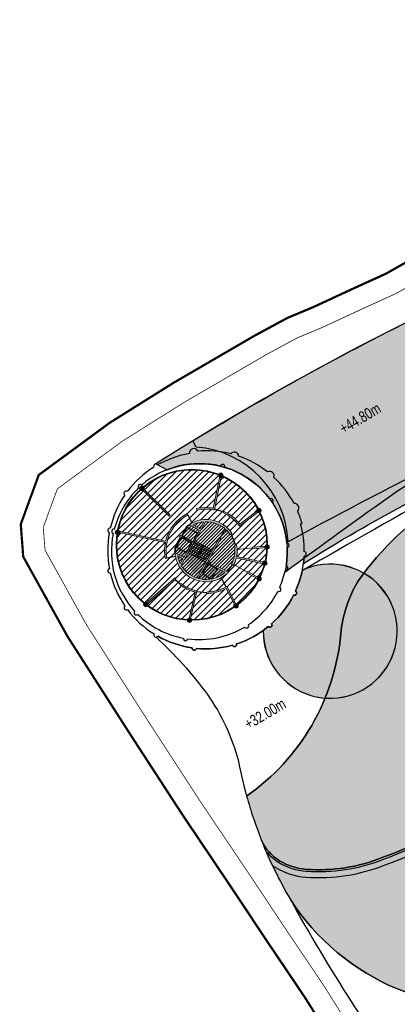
# Model space of a CAD drawing. Header units: millimetres. Extents: x -1402 to -179, y -280 to 6164.
# Tile 165 of 212: x -786 to -735, y 4223 to 4355. Entities that reach past the tile are written whole.
import ezdxf

# ---------------------------------------------------------------- set-up
doc = ezdxf.new("R2010")
doc.units = ezdxf.units.MM
doc.linetypes.add('AJN-Limite', pattern=[1.25, 0.5, -0.25, 0, -0.25, 0, -0.25])
doc.linetypes.add('DASH', pattern=[0.35, 0.25, -0.1])
for name, color, linetype, lineweight in [('AJN-2-SBT-C', 2, 'CONTINUOUS', 20), ('AJN-4-PRT-C', 41, 'CONTINUOUS', 30), ('AJN-4-VIT-C', 130, 'CONTINUOUS', 30), ('AJN-5-ASC-C', 230, 'CONTINUOUS', 30), ('AJN-7-500-A', 10, 'CONTINUOUS', 18), ('GEO-1-LIM-V', 10, 'AJN-Limite', 25)]:
    doc.layers.add(name, color=color, linetype=linetype, lineweight=lineweight)
for name, color, linetype, true_color in [('AJN-2-SBT-H', 7, 'CONTINUOUS', 0x6e6e6e), ('AJN-9-SRF-MARINHORIZON-CIRUCLATION 100 %', 7, 'CONTINUOUS', 0xd100d1), ('AJN-9-SRF-MARINHORIZON-HOUSING SIMPLEX', 7, 'CONTINUOUS', 0x71c6c3)]:
    doc.layers.add(name, color=color, linetype=linetype, true_color=true_color)
for name, color, linetype in [('AJN-2-SBT-V', 51, 'CONTINUOUS'), ('AJN-7-PER-V', 8, 'CONTINUOUS'), ('AJN-8-251-H', 251, 'CONTINUOUS'), ('AJN-8-254-H', 254, 'CONTINUOUS')]:
    doc.layers.add(name, color=color, linetype=linetype)
doc.layers.add('AJN-6-Etang', color=7, linetype='CONTINUOUS', lineweight=15, true_color=0x46a499)
doc.styles.get("Standard").update_dxf_attribs({"font": 'rs.shx', "bigfont": 'hztxt.shx'})
pattern_1 = [(45, (0, 4200), (-0.2245064, 0.2245064), [])]

msp = doc.modelspace()

# ---------------------------------------------------------------- hatches: boundary and pattern name
at = {"layer": 'AJN-2-SBT-H'}
h = msp.add_hatch(color=256, dxfattribs=at)
h.dxf.hatch_style = 1
edge = h.paths.add_edge_path()
edge.add_line((-769.46, 4292.27), (-765.72, 4288.58))
edge.add_arc((-760.88, 4283.8), 6.8, 135.3684, 137.0538)
edge.add_line((-765.86, 4288.43), (-769.61, 4292.14))
edge.add_line((-769.61, 4292.14), (-769.46, 4292.27))
edge = h.paths.add_edge_path()
edge.add_line((-772.84, 4286.29), (-766.38, 4284.89))
edge.add_arc((-760.88, 4283.8), 5.6, 168.8129, 190.5569)
edge.add_line((-766.39, 4282.78), (-766.19, 4282.81))
edge.add_arc((-760.88, 4283.8), 5.4, 116.9311, 190.5569, ccw=False)
edge.add_line((-763.33, 4288.62), (-763.42, 4288.79))
edge.add_arc((-760.88, 4283.8), 5.6, 116.9311, 166.7665)
edge.add_line((-766.34, 4285.08), (-772.8, 4286.48))
edge.add_line((-772.8, 4286.48), (-772.84, 4286.29))
edge = h.paths.add_edge_path()
edge.add_line((-753.71, 4289.12), (-756.34, 4287.08))
edge.add_line((-756.34, 4287.08), (-756.46, 4287.23))
edge.add_arc((-760.88, 4283.8), 5.6, 37.8038, 65.167)
edge.add_line((-758.53, 4288.88), (-758.45, 4289.07))
edge.add_arc((-760.88, 4283.8), 5.8, 37.8038, 65.167, ccw=False)
edge.add_line((-756.3, 4287.36), (-753.8, 4289.3))
edge.add_line((-753.8, 4289.3), (-753.71, 4289.12))
edge = h.paths.add_edge_path()
edge.add_line((-758.8, 4293.92), (-759.75, 4289.29))
edge.add_arc((-760.88, 4283.8), 5.6, 78.3284, 102.837)
edge.add_line((-762.13, 4289.26), (-762.17, 4289.46))
edge.add_arc((-760.88, 4283.8), 5.8, 80.3052, 102.837, ccw=False)
edge.add_line((-759.91, 4289.52), (-758.99, 4294.01))
edge.add_line((-758.99, 4294.01), (-758.8, 4293.92))
edge = h.paths.add_edge_path()
edge.add_line((-765.25, 4279.98), (-769.11, 4276.6))
edge.add_line((-769.11, 4276.6), (-768.95, 4276.47))
edge.add_line((-768.95, 4276.47), (-764.96, 4279.96))
edge.add_arc((-760.88, 4283.8), 5.6, 221.2109, 223.2576, ccw=False)
edge.add_line((-765.1, 4280.11), (-765.25, 4279.98))
h = msp.add_hatch(color=256, dxfattribs=at)
h.dxf.hatch_style = 1
edge = h.paths.add_edge_path()
edge.add_arc((-758.9, 4293.96), 0.3, 0, 360)
h = msp.add_hatch(color=256, dxfattribs=at)
h.dxf.hatch_style = 1
edge = h.paths.add_edge_path()
edge.add_arc((-769.54, 4292.2), 0.3, 0, 360)
h = msp.add_hatch(color=256, dxfattribs=at)
h.dxf.hatch_style = 1
edge = h.paths.add_edge_path()
edge.add_arc((-753.75, 4289.21), 0.3, 0, 360)
h = msp.add_hatch(color=256, dxfattribs=at)
h.dxf.hatch_style = 1
edge = h.paths.add_edge_path()
edge.add_arc((-760.88, 4283.8), 4.1, 172.2256, 184.8029)
edge.add_line((-764.97, 4283.46), (-763.9, 4282.86))
edge.add_line((-763.9, 4282.86), (-762.82, 4284.77))
edge.add_line((-762.82, 4284.77), (-764.6, 4285.76))
edge.add_arc((-760.88, 4283.8), 4.2, 149.5183, 152.2466, ccw=False)
edge.add_line((-764.5, 4285.93), (-762.73, 4284.94))
edge.add_line((-762.73, 4284.94), (-761.81, 4286.57))
edge.add_line((-761.81, 4286.57), (-763.06, 4287.28))
edge.add_arc((-760.88, 4283.8), 4.1, 122.0092, 129.2981)
edge.add_line((-763.48, 4286.97), (-763.57, 4287.03))
edge.add_arc((-760.88, 4283.8), 4.2, 33.4032, 129.8294, ccw=False)
edge.add_line((-757.38, 4286.11), (-757.63, 4285.95))
edge.add_arc((-760.88, 4283.8), 3.9, 33.4032, 46.7299)
edge.add_line((-758.21, 4286.64), (-758.34, 4286.41))
edge.add_line((-758.34, 4286.41), (-758.52, 4286.5))
edge.add_line((-758.52, 4286.5), (-758.36, 4286.78))
edge.add_arc((-760.88, 4283.8), 3.9, 49.7385, 90.8548)
edge.add_line((-760.94, 4287.7), (-764.25, 4281.83))
edge.add_arc((-760.88, 4283.8), 3.9, 210.3695, 251.4858)
edge.add_line((-762.12, 4280.1), (-759.11, 4285.46))
edge.add_line((-759.11, 4285.46), (-758.93, 4285.36))
edge.add_line((-758.93, 4285.36), (-760.6, 4282.4))
edge.add_line((-760.6, 4282.4), (-760.27, 4282.21))
edge.add_line((-760.27, 4282.21), (-760.37, 4282.03))
edge.add_line((-760.37, 4282.03), (-760.7, 4282.22))
edge.add_line((-760.7, 4282.22), (-761.93, 4280.04))
edge.add_arc((-760.88, 4283.8), 3.9, 254.4943, 259.0846)
edge.add_arc((-760.88, 4283.8), 3.9, 259.0846, 307.0673)
edge.add_arc((-760.88, 4283.8), 3.9, 307.0673, 311.3421)
edge.add_line((-758.31, 4280.87), (-759.5, 4281.54))
edge.add_line((-759.5, 4281.54), (-759.4, 4281.72))
edge.add_line((-759.4, 4281.72), (-758.15, 4281.02))
edge.add_arc((-760.88, 4283.8), 3.9, 314.4272, 315.7995)
edge.add_line((-758.09, 4281.08), (-757.87, 4280.87))
edge.add_arc((-760.88, 4283.8), 4.2, 257.7228, 315.7995, ccw=False)
edge.add_arc((-760.88, 4283.8), 4.2, 171.6861, 257.7228, ccw=False)
edge.add_line((-765.04, 4284.41), (-764.95, 4284.36))
edge = h.paths.add_edge_path(flags=16)
edge.add_line((-761.71, 4286.75), (-762.65, 4287.28))
edge.add_arc((-760.88, 4283.8), 3.9, 94.3191, 116.9311, ccw=False)
edge.add_line((-761.18, 4287.69), (-761.71, 4286.75))
edge = h.paths.add_edge_path(flags=16)
edge.add_line((-764.72, 4283.09), (-764, 4282.68))
edge.add_line((-764, 4282.68), (-764.36, 4282.04))
edge.add_arc((-760.88, 4283.8), 3.9, 190.5569, 206.9052, ccw=False)
h = msp.add_hatch(color=256, dxfattribs=at)
h.dxf.hatch_style = 1
edge = h.paths.add_edge_path()
edge.add_arc((-772.84, 4286.29), 0.3, 0, 360)
h = msp.add_hatch(color=256, dxfattribs=at)
h.dxf.hatch_style = 1
edge = h.paths.add_edge_path()
edge.add_line((-752.93, 4282.18), (-752.97, 4281.99))
edge.add_line((-752.97, 4281.99), (-756.8, 4282.82))
edge.add_arc((-760.88, 4283.8), 4.2, 331.5749, 346.4254, ccw=False)
edge.add_line((-757.19, 4281.8), (-757.46, 4281.95))
edge.add_arc((-760.88, 4283.8), 3.9, 331.5749, 356.6261)
edge.add_arc((-760.88, 4283.8), 3.9, 356.6261, 370.3126)
edge.add_line((-757.05, 4284.5), (-756.75, 4284.55))
edge.add_arc((-760.88, 4283.8), 4.2, -3.3739, 10.3126, ccw=False)
edge.add_arc((-760.88, 4283.8), 4.2, 349.154, 356.6261, ccw=False)
edge.add_line((-756.76, 4283.01), (-752.93, 4282.18))
h = msp.add_hatch(color=256, dxfattribs=at)
h.dxf.hatch_style = 1
h.paths.add_polyline_path([(-754.61, 4284.06), (-752.65, 4284.2), (-752.64, 4284.4), (-754.63, 4284.26)])
h = msp.add_hatch(color=256, dxfattribs=at)
h.dxf.hatch_style = 1
edge = h.paths.add_edge_path()
edge.add_arc((-752.64, 4284.3), 0.3, 0, 360)
h = msp.add_hatch(color=256, dxfattribs=at)
h.dxf.hatch_style = 1
edge = h.paths.add_edge_path()
edge.add_arc((-752.95, 4282.09), 0.3, 0, 360)
h = msp.add_hatch(color=256, dxfattribs=at)
h.dxf.hatch_style = 1
h.paths.add_polyline_path([(-755.28, 4280.97), (-753.67, 4280.1), (-753.77, 4279.92), (-755.38, 4280.8)])
h = msp.add_hatch(color=256, dxfattribs=at)
h.dxf.hatch_style = 1
edge = h.paths.add_edge_path()
edge.add_line((-762.36, 4278.19), (-763.21, 4274.42))
edge.add_line((-763.21, 4274.42), (-763.01, 4274.41))
edge.add_line((-763.01, 4274.41), (-762.12, 4278.34))
edge.add_arc((-760.88, 4283.8), 5.6, 232.7424, 257.251, ccw=False)
edge.add_line((-764.28, 4279.34), (-764.4, 4279.19))
edge.add_arc((-760.88, 4283.8), 5.8, 232.7424, 255.2742)
h = msp.add_hatch(color=256, dxfattribs=at)
h.dxf.hatch_style = 1
edge = h.paths.add_edge_path()
edge.add_arc((-753.72, 4280.01), 0.3, 0, 360)
h = msp.add_hatch(color=256, dxfattribs=at)
h.dxf.hatch_style = 1
edge = h.paths.add_edge_path()
edge.add_line((-758.18, 4278.67), (-756.92, 4276.28))
edge.add_line((-756.92, 4276.28), (-756.76, 4276.4))
edge.add_line((-756.76, 4276.4), (-758.1, 4278.94))
edge.add_line((-758.1, 4278.94), (-758.28, 4278.85))
edge.add_arc((-760.88, 4283.8), 5.6, 270.4124, 297.7756, ccw=False)
edge.add_line((-760.84, 4278.2), (-760.84, 4278))
edge.add_arc((-760.88, 4283.8), 5.8, 270.4124, 297.7756)
h = msp.add_hatch(color=256, dxfattribs=at)
h.dxf.hatch_style = 1
edge = h.paths.add_edge_path()
edge.add_arc((-769.03, 4276.53), 0.3, 0, 360)
h = msp.add_hatch(color=256, dxfattribs=at)
h.dxf.hatch_style = 1
edge = h.paths.add_edge_path()
edge.add_arc((-756.84, 4276.34), 0.3, 0, 360)
h = msp.add_hatch(color=256, dxfattribs=at)
h.dxf.hatch_style = 1
edge = h.paths.add_edge_path()
edge.add_arc((-763.11, 4274.41), 0.3, 0, 360)
at = {"layer": 'AJN-6-Etang', "transparency": 33554687}
h = msp.add_hatch(color=256, dxfattribs=at)
h.dxf.hatch_style = 1
h.set_gradient(color1=(39, 228, 241), rotation=300, centered=1, tint=0.757097)
h.paths.add_polyline_path([(-541.57, 4330.57, -0.191795), (-547.92, 4336.69, 0.000807), (-554.3, 4336.18, 0.00076), (-560.51, 4335.68, -0.023982), (-575, 4335.17, -0.033008), (-593.69, 4332.82, -0.034223), (-614.17, 4331.17, 0.002236), (-614.92, 4331.14, 0.022173), (-626.05, 4329.1, -0.065305), (-630.71, 4328.65, -0.00299), (-639.44, 4327.05, -0.003401), (-647.79, 4324.39, -0.046928), (-658.68, 4322.1, 0.063557), (-675.85, 4316.77, -0.010457), (-697.92, 4306.91, -0.011693), (-714.61, 4299.23, 0.01967), (-728.52, 4290.83, 0.099954), (-740.38, 4279.65, 0.10929), (-742.69, 4272.56, -0.222464), (-755.41, 4250.68, 0.026891), (-753.39, 4244.67, 0.149407), (-750.95, 4241.94, 0.11867), (-747.32, 4240.78, 0.113891), (-737.08, 4242.37, 0.168279), (-711.94, 4262.49, 0.026031), (-704.15, 4275.9, -0.080527), (-690.06, 4296.38, -0.098658), (-667.12, 4310.08, -0.092955), (-604.55, 4321.72, 0.029718), (-591.61, 4322.2, 0.021841), (-582.53, 4323.9, -0.029034), (-577.22, 4324.55, -0.070228), (-548.53, 4322.05, -0.025626), (-538.25, 4318.72, 0.050461), (-534.57, 4317.57, 0.033732), (-534.01, 4317.52, 0.062578), (-533.57, 4317.57, 0.130004), (-533.26, 4317.75, 0.153463), (-533.12, 4317.99, 0.135749), (-533.14, 4318.24), (-533.1, 4318.13, 0.10194), (-533.16, 4318.59), (-534.45, 4322.79, 0.224712)])
at = {"layer": 'AJN-6-Etang', "linetype": 'Continuous', "transparency": 33554687}
h = msp.add_hatch(color=256, dxfattribs=at)
h.dxf.hatch_style = 1
h.set_gradient(color1=(166, 228, 247), rotation=200, centered=1, tint=0.8, name='INVCURVED')
edge = h.paths.add_edge_path()
edge.add_arc((-539.69, 4346.38), 32.85, 259.0174, 283.7331)
edge.add_line((-531.89, 4314.47), (-533.13, 4318.23))
edge.add_arc((-533.57, 4318.06), 0.471, -70.6203, 20.1925, ccw=False)
edge.add_arc((-533.99, 4319.26), 1.74, 267.0779, 289.3427, ccw=False)
edge.add_arc((-533.93, 4321.72), 4.2, 261.1793, 267.8351, ccw=False)
edge.add_arc((-530.74, 4336.33), 19.14, 246.9189, 258.474, ccw=False)
edge.add_arc((-575.93, 4220.15), 105.52, 69.0801, 74.9519)
edge.add_arc((-571.73, 4221.66), 103.04, 76.9888, 93.0574)
edge.add_arc((-574.26, 4278.54), 46.11, 93.6854, 100.3376)
edge.add_arc((-606.58, 4426.95), 105.82, 278.1314, 283.1362, ccw=False)
edge.add_arc((-602.09, 4430.69), 109, 268.7077, 275.5166, ccw=False)
edge.add_arc((-604.81, 4149.09), 172.63, 89.915, 111.1578)
edge.add_arc((-644.2, 4245.65), 68.39, 109.5782, 132.116)
edge.add_arc((-633.94, 4242.69), 77.66, 136.2722, 154.6878)
edge.add_arc((-836.77, 4344.02), 149.1, 326.8486, 332.8131, ccw=False)
edge.add_arc((-753.55, 4288.71), 49.18, 289.5713, 327.78, ccw=False)
edge.add_arc((-745.64, 4263.77), 23.05, 265.806, 291.7959, ccw=False)
edge.add_arc((-746.73, 4248.9), 8.14, 238.7353, 265.806, ccw=False)
edge.add_arc((-747.7, 4247.29), 6.26, 204.7452, 238.7353, ccw=False)
edge.add_arc((-698.61, 4266.45), 58.95, 201.6826, 210.3253)
edge.add_arc((-722.78, 4254.06), 31.86, 213.0342, 247.3748)
edge.add_arc((-731.57, 4232.95), 9, 247.3748, 297.9607)
edge.add_arc((-691.67, 4157.77), 76.11, 113.0774, 117.9607, ccw=False)
edge.add_arc((-801.55, 4408.59), 197.73, 293.8824, 315.3027)
edge.add_arc((-561.81, 4184.38), 130.72, 83.0294, 139.3583, ccw=False)
at = {"layer": 'AJN-8-254-H'}
h = msp.add_hatch(color=255, dxfattribs=at)
h.dxf.hatch_style = 1
h.paths.add_polyline_path([(-718.33, 4321.93), (-708.26, 4304.72), (-689.3, 4312.9, -0.044323), (-654.14, 4323.93), (-628.21, 4329.49, -0.041971), (-614.17, 4331.17, 0.037092), (-591.99, 4333.08), (-579.22, 4334.85, -0.050284), (-570.53, 4335.18, 0.005676), (-567.1, 4335.28), (-572.7, 4353.43), (-574.05, 4355.23, 0.096548)])
h.paths.add_polyline_path([(-563.56, 4355.44, 0.006777), (-574.05, 4355.23), (-572.7, 4353.43), (-567.56, 4336.78, -0.032008), (-555.74, 4338.44, 0.106766)])
h.paths.add_polyline_path([(-556.37, 4355.45), (-560.77, 4355.45, 0.001802), (-563.56, 4355.44, -0.106766), (-555.74, 4338.44, -0.032965), (-548.54, 4338.4, 0.107066)])
h.paths.add_polyline_path([(-718.33, 4321.93, 0.008435), (-730.16, 4316.41), (-720.59, 4300.04, 0.012364), (-749.98, 4284.88, -0.085128), (-750.25, 4280.88, -0.006356), (-735.36, 4291.62, -0.067918), (-729.35, 4294.72, 0.025046), (-675.85, 4316.77, -0.063557), (-658.68, 4322.1, 0.046928), (-647.79, 4324.39, 0.003519), (-639.15, 4327.14), (-654.14, 4323.93, 0.044323), (-689.3, 4312.9), (-708.26, 4304.72)])
h.paths.add_polyline_path([(-730.16, 4316.41, 0.023937), (-762.65, 4298.63), (-762.2, 4297.78, -0.376855), (-749.79, 4284.99, -0.012284), (-720.59, 4300.04)], flags=17)
h.paths.add_polyline_path([(-555.74, 4338.44, 0.032008), (-567.56, 4336.78), (-567.1, 4335.28, 0.010904), (-560.51, 4335.68, -0.00076), (-554.3, 4336.18, -0.000782), (-547.92, 4336.69, -0.03835), (-548.54, 4338.4, 0.032976)])
h.paths.add_polyline_path([(-591.99, 4333.08, -0.002865), (-593.69, 4332.82, 0.033008), (-575, 4335.17, 0.000656), (-574.64, 4335.24, 0.026559), (-579.22, 4334.85)], flags=17)
h.paths.add_polyline_path([(-628.21, 4329.49), (-632.1, 4328.66, -0.017264), (-630.83, 4328.65, 0.06697), (-626.05, 4329.1, -0.022173), (-614.92, 4331.14, 0.039732)], flags=17)
h.paths.add_polyline_path([(-632.1, 4328.66), (-639.15, 4327.14, -0.000118), (-639.44, 4327.05, 0.00299), (-630.71, 4328.65, -0.001657), (-630.83, 4328.65, 0.017264)], flags=17)
h.paths.add_polyline_path([(-718.67, 4297.71, 0.016084), (-708.01, 4302.76, -0.009863), (-729.35, 4294.72, 0.067918), (-735.36, 4291.62, 0.005243), (-747.66, 4282.79, -0.013753), (-747.73, 4282.06, -0.031979)], flags=17)
h.paths.add_polyline_path([(-762.2, 4297.78), (-762.65, 4298.63, 0.003821), (-767.67, 4295.5), (-766.15, 4294.71, -0.607479), (-750.25, 4280.88, -0.006356), (-735.36, 4291.62, -0.067918), (-729.35, 4294.72, 0.025046), (-675.85, 4316.77, -0.063557), (-658.68, 4322.1, 0.046928), (-647.79, 4324.39, 0.003519), (-639.15, 4327.14), (-654.14, 4323.93, 0.044323), (-689.3, 4312.9), (-708.26, 4304.72), (-718.33, 4321.93, 0.008435), (-730.16, 4316.41), (-720.59, 4300.04, 0.012284), (-749.79, 4284.99, 0.376855)])
h = msp.add_hatch(color=255, dxfattribs=at)
h.dxf.hatch_style = 1
h.paths.add_polyline_path([(-718.33, 4321.93, 0.008435), (-730.16, 4316.41), (-720.59, 4300.04, 0.012284), (-749.79, 4284.99, 0.376855), (-762.2, 4297.78), (-762.65, 4298.63, 0.003821), (-767.67, 4295.5), (-766.15, 4294.71, -0.607479), (-750.25, 4280.88, -0.006356), (-735.36, 4291.62, -0.067918), (-729.35, 4294.72, 0.025046), (-675.85, 4316.77, -0.063557), (-658.68, 4322.1, 0.046928), (-647.79, 4324.39, 0.003519), (-639.15, 4327.14), (-654.14, 4323.93, 0.044323), (-689.3, 4312.9), (-708.26, 4304.72)])
h = msp.add_hatch(color=255, dxfattribs=at)
h.dxf.hatch_style = 1
h.paths.add_polyline_path([(-747.89, 4281.15, -0.055968), (-748.8, 4278.33, -0.268718), (-748.65, 4278.07, -0.529291), (-749.06, 4277.79, -0.092522), (-752.03, 4273.93, -0.160339), (-751.98, 4273.75, -0.670041), (-752.49, 4273.54, -0.016044), (-753.16, 4273.02, 3.446576)])
at = {"layer": 'AJN-9-SRF-MARINHORIZON-CIRUCLATION 100 %'}
h = msp.add_hatch(dxfattribs=at)
h.set_pattern_fill('ANSI31', color=256, scale=0.1)
h.set_pattern_definition(pattern_1)
h.paths.add_polyline_path([(-763.06, 4287.28, 0.031814), (-763.48, 4286.97), (-763.53, 4287), (-764.21, 4285.77), (-762.73, 4284.94), (-764.12, 4285.73), (-763.43, 4286.95), (-762.04, 4286.16), (-761.81, 4286.57)])
h.paths.add_polyline_path([(-762.04, 4286.16), (-763.43, 4286.95), (-764.12, 4285.73), (-762.73, 4284.94)])
h.paths.add_polyline_path([(-764.91, 4284.33), (-764.22, 4285.55), (-764.32, 4285.6), (-764.99, 4284.38), (-764.95, 4284.36, 0.054934), (-764.97, 4283.46), (-763.9, 4282.86), (-763.51, 4283.55)])
h.paths.add_polyline_path([(-762.82, 4284.77), (-764.22, 4285.55), (-764.91, 4284.33), (-763.51, 4283.55)])
h.paths.add_polyline_path([(-764, 4282.68), (-764.72, 4283.09, 0.071454), (-764.36, 4282.04)])
h = msp.add_hatch(dxfattribs=at)
h.set_pattern_fill('ANSI31', color=256, scale=0.1)
h.set_pattern_definition(pattern_1)
h.paths.add_polyline_path([(-759.11, 4285.46), (-759.02, 4285.41), (-758.43, 4286.46), (-758.52, 4286.5), (-758.36, 4286.78, 0.181354), (-760.94, 4287.7), (-762.39, 4285.13), (-761.26, 4284.49), (-761.17, 4284.45), (-760.04, 4283.81)])
h.paths.add_polyline_path([(-761.26, 4284.49), (-762.39, 4285.13), (-762.52, 4284.91), (-761.38, 4284.27)])
h.paths.add_polyline_path([(-761.17, 4284.45), (-761.26, 4284.49), (-762.15, 4282.91), (-762.06, 4282.86)])
h.paths.add_polyline_path([(-761.17, 4284.45), (-761.3, 4284.22), (-760.16, 4283.58), (-760.04, 4283.81)])
h.paths.add_polyline_path([(-761.3, 4284.22), (-761.43, 4283.99), (-760.29, 4283.35), (-760.16, 4283.58)])
h.paths.add_polyline_path([(-762.52, 4284.91), (-762.64, 4284.68), (-761.51, 4284.04), (-761.38, 4284.27)])
h.paths.add_polyline_path([(-761.51, 4284.04), (-762.64, 4284.68), (-762.77, 4284.45), (-761.64, 4283.82)])
h.paths.add_polyline_path([(-761.43, 4283.99), (-761.55, 4283.77), (-760.42, 4283.13), (-760.29, 4283.35)])
h.paths.add_polyline_path([(-761.55, 4283.77), (-761.68, 4283.54), (-760.55, 4282.9), (-760.42, 4283.13)])
h.paths.add_polyline_path([(-761.64, 4283.82), (-762.77, 4284.45), (-762.9, 4284.23), (-761.77, 4283.59)])
h.paths.add_polyline_path([(-762.9, 4284.23), (-763.03, 4284), (-761.9, 4283.36), (-761.77, 4283.59)])
h.paths.add_polyline_path([(-761.68, 4283.54), (-761.81, 4283.31), (-760.68, 4282.68), (-760.55, 4282.9)])
h.paths.add_polyline_path([(-761.81, 4283.31), (-761.94, 4283.09), (-760.8, 4282.45), (-760.68, 4282.68)])
h.paths.add_polyline_path([(-763.03, 4284), (-763.16, 4283.77), (-762.02, 4283.14), (-761.9, 4283.36)])
h.paths.add_polyline_path([(-763.16, 4283.77), (-763.28, 4283.55), (-762.15, 4282.91), (-762.02, 4283.14)])
h.paths.add_polyline_path([(-761.94, 4283.09), (-762.06, 4282.86), (-760.93, 4282.22), (-760.8, 4282.45)])
h.paths.add_polyline_path([(-762.06, 4282.86), (-762.15, 4282.91), (-763.28, 4283.55), (-764.25, 4281.83, 0.181354), (-762.12, 4280.1), (-760.93, 4282.22)])
h = msp.add_hatch(dxfattribs=at)
h.set_pattern_fill('ANSI31', color=256, scale=0.1)
h.set_pattern_definition(pattern_1)
h.paths.add_polyline_path([(-761.71, 4286.75), (-761.18, 4287.69, 0.098985), (-762.65, 4287.28)])
h.paths.add_polyline_path([(-756.99, 4283.57, 0.059789), (-757.05, 4284.5), (-756.9, 4284.53), (-757.5, 4286.03), (-757.63, 4285.95, 0.058214), (-758.21, 4286.64), (-758.34, 4286.41), (-758.43, 4286.46), (-759.02, 4285.41), (-758.93, 4285.36), (-760.6, 4282.4), (-760.27, 4282.21), (-760.37, 4282.03), (-760.7, 4282.22), (-761.93, 4280.04, 0.020032), (-761.62, 4279.97, 0.212477), (-758.53, 4280.69, 0.018655), (-758.31, 4280.87), (-759.5, 4281.54), (-759.4, 4281.72), (-758.15, 4281.02, 0.005988), (-758.09, 4281.08), (-757.98, 4280.98), (-757.32, 4281.87), (-757.46, 4281.95, 0.109744)])
h.paths.add_polyline_path([(-759.38, 4281.36), (-760.17, 4279.97), (-761.38, 4280.65), (-760.6, 4282.05)], flags=16)
h.paths.add_polyline_path([(-760.6, 4282.05), (-761.38, 4280.65), (-760.17, 4279.97), (-759.38, 4281.36)], flags=0)
h = msp.add_hatch(dxfattribs=at)
h.set_pattern_fill('ANSI31', color=256, scale=0.1)
h.set_pattern_definition(pattern_1)
h.paths.add_polyline_path([(-759.38, 4281.36), (-760.6, 4282.05), (-761.38, 4280.65), (-760.17, 4279.97)])
at = {"layer": 'AJN-9-SRF-MARINHORIZON-HOUSING SIMPLEX'}
h = msp.add_hatch(dxfattribs=at)
h.set_pattern_fill('ANSI31', color=256, scale=0.2)
h.set_pattern_definition([(45, (0, 4200), (-0.4490128, 0.4490128), [])])
h.paths.add_polyline_path([(-765.01, 4283.03), (-766.19, 4282.81), (-766.39, 4282.78, -0.095162), (-766.38, 4284.89), (-772.54, 4286.22, -0.396997), (-772.88, 4285.99, 0.034819), (-772.98, 4284.58, 0.224378), (-769.27, 4276.72, -0.368159), (-768.88, 4276.8), (-765.25, 4279.98), (-765.1, 4280.11, 0.008931), (-764.96, 4279.96), (-765.05, 4279.88), (-764.34, 4279.27), (-764.28, 4279.34, 0.098323), (-762.31, 4278.39), (-762.12, 4278.34), (-762.14, 4278.24), (-760.84, 4278.1), (-760.84, 4278.2, 0.119965), (-758.28, 4278.85), (-758.19, 4278.89), (-758.86, 4280.12, -0.181172), (-761.78, 4279.7, -0.301755)])
h.paths.add_polyline_path([(-769.41, 4291.93, -0.333263), (-769.76, 4292, 0.156289), (-772.78, 4286.58, -0.221181), (-772.57, 4286.43), (-766.34, 4285.08, -0.220941), (-763.42, 4288.79), (-763.33, 4288.62), (-762.79, 4287.55, -0.381502), (-757.38, 4286.11), (-757.5, 4286.03), (-756.9, 4284.53), (-756.75, 4284.55, -0.035492), (-756.69, 4283.96), (-754.62, 4284.16), (-754.63, 4284.26), (-752.93, 4284.38, -0.342037), (-752.64, 4284.6, 0.110612), (-753.62, 4288.94, -0.263529), (-753.92, 4288.95), (-756.34, 4287.08), (-756.46, 4287.23, 0.119965), (-758.53, 4288.88), (-758.49, 4288.98), (-759.73, 4289.39), (-759.75, 4289.29), (-759.95, 4289.32, 0.098323), (-762.13, 4289.26), (-762.17, 4289.46, -0.098632), (-759.91, 4289.52), (-759.05, 4293.71, -0.257995), (-759.2, 4293.96, -0.095857), (-759.17, 4294.08, 0.271126), (-769.31, 4292.4, -0.179344), (-769.24, 4292.2, -0.110226), (-769.27, 4292.08), (-765.72, 4288.58, 0.007354), (-765.86, 4288.43)])
h.paths.add_polyline_path([(-758.62, 4293.84, -0.256953), (-758.85, 4293.67), (-759.73, 4289.39), (-758.49, 4288.98), (-758.45, 4289.07, -0.119965), (-756.3, 4287.36), (-754.04, 4289.11, -0.080162), (-754.05, 4289.21, -0.278149), (-753.89, 4289.47, 0.162434)], flags=17)
h.paths.add_polyline_path([(-762.79, 4287.55), (-763.33, 4288.62, 0.332781), (-766.19, 4282.81), (-765.01, 4283.03, -0.082526), (-765.04, 4284.41), (-764.99, 4284.38), (-764.32, 4285.6), (-764.6, 4285.76, -0.011905), (-764.5, 4285.93), (-764.21, 4285.77), (-763.53, 4287), (-763.57, 4287.03, -0.056339)])
h.paths.add_polyline_path([(-752.66, 4284, -0.287203), (-752.92, 4284.18), (-754.61, 4284.06), (-754.62, 4284.16), (-756.69, 4283.96, -0.024246), (-756.69, 4283.55, -0.032615), (-756.76, 4283.01), (-753.21, 4282.24, -0.323749), (-752.88, 4282.38, 0.040416)])
h.paths.add_polyline_path([(-755.38, 4280.8), (-755.33, 4280.89), (-757.13, 4281.92, -0.007954), (-757.19, 4281.8), (-757.32, 4281.87), (-757.98, 4280.98), (-757.87, 4280.87, -0.074317), (-758.86, 4280.12), (-758.19, 4278.89), (-758.1, 4278.94), (-756.89, 4276.64, -0.275592), (-756.6, 4276.52, 0.105185), (-753.86, 4279.75, -0.277012), (-754.02, 4280.01, -0.039817), (-754.02, 4280.06)])
h.paths.add_polyline_path([(-753.25, 4282.05), (-756.8, 4282.82, -0.056905), (-757.13, 4281.92), (-755.33, 4280.89), (-755.28, 4280.97), (-753.92, 4280.23, -0.302038), (-753.59, 4280.28, 0.03976), (-753.03, 4281.8, -0.304768)])
h.paths.add_polyline_path([(-757.14, 4276.34, -0.18874), (-757.06, 4276.55), (-758.18, 4278.67, -0.119965), (-760.84, 4278), (-760.84, 4278.1), (-762.14, 4278.24), (-762.95, 4274.67, -0.261986), (-762.81, 4274.41, 0.150584), (-757.09, 4276.17, -0.154695)])
h.paths.add_polyline_path([(-762.36, 4278.19, -0.098632), (-764.4, 4279.19), (-764.34, 4279.27), (-765.05, 4279.88), (-768.75, 4276.65, -0.095143), (-768.73, 4276.53, -0.162754), (-768.79, 4276.35, 0.143358), (-763.41, 4274.43, -0.368123), (-763.15, 4274.71)])

# ---------------------------------------------------------------- linework, layer by layer
at = {"layer": 'AJN-2-SBT-C'}
for p, q in [((-759.95, 4289.32), (-759.75, 4289.29)), ((-757.11, 4281.97), (-757.11, 4281.97)), ((-762.31, 4278.39), (-762.12, 4278.34))]:
    msp.add_line(p, q, dxfattribs=at)
for points in [[(-758.8, 4293.92), (-759.75, 4289.29, 0.107348), (-762.13, 4289.26), (-762.17, 4289.46, -0.098632), (-759.91, 4289.52), (-758.99, 4294.01)], [(-769.46, 4292.27), (-765.72, 4288.58, 0.007354), (-765.86, 4288.43), (-769.61, 4292.14)], [(-772.84, 4286.29), (-766.38, 4284.89, 0.095162), (-766.39, 4282.78), (-766.19, 4282.81, -0.332781), (-763.33, 4288.62), (-763.42, 4288.79, 0.220941), (-766.34, 4285.08), (-772.8, 4286.48)], [(-753.71, 4289.12), (-756.34, 4287.08), (-756.46, 4287.23, 0.119965), (-758.53, 4288.88), (-758.45, 4289.07, -0.119965), (-756.3, 4287.36), (-753.8, 4289.3)], [(-764.95, 4284.36, 0.054934), (-764.97, 4283.46), (-763.9, 4282.86), (-762.82, 4284.77), (-764.6, 4285.76, -0.011905), (-764.5, 4285.93), (-762.73, 4284.94), (-761.81, 4286.57), (-763.06, 4287.28, 0.031814), (-763.48, 4286.97), (-763.57, 4287.03, -0.447459), (-757.38, 4286.11), (-757.63, 4285.95, 0.058214), (-758.21, 4286.64), (-758.34, 4286.41), (-758.52, 4286.5), (-758.36, 4286.78, 0.181354), (-760.94, 4287.7), (-764.25, 4281.83, 0.181354), (-762.12, 4280.1), (-759.11, 4285.46), (-758.93, 4285.36), (-760.6, 4282.4), (-760.27, 4282.21), (-760.37, 4282.03), (-760.7, 4282.22), (-761.93, 4280.04, 0.020032), (-761.62, 4279.97, 0.212477), (-758.53, 4280.69, 0.018655), (-758.31, 4280.87), (-759.5, 4281.54), (-759.4, 4281.72), (-758.15, 4281.02, 0.005988), (-758.09, 4281.08), (-757.87, 4280.87, -0.258975), (-761.78, 4279.7, -0.394095), (-765.04, 4284.41)], [(-761.71, 4286.75), (-762.65, 4287.28, -0.098985), (-761.18, 4287.69)], [(-761.71, 4286.75), (-762.65, 4287.28, -0.098985), (-761.18, 4287.69)], [(-752.93, 4282.18), (-752.97, 4281.99), (-756.8, 4282.82, -0.064888), (-757.19, 4281.8), (-757.46, 4281.95, 0.109744), (-756.99, 4283.57, 0.059789), (-757.05, 4284.5), (-756.75, 4284.55, -0.059789), (-756.69, 4283.55, -0.032615), (-756.76, 4283.01)], [(-765.25, 4279.98), (-769.11, 4276.6), (-768.95, 4276.47), (-764.96, 4279.96, -0.008931), (-765.1, 4280.11)], [(-762.36, 4278.19), (-763.21, 4274.42), (-763.01, 4274.41), (-762.12, 4278.34, -0.107348), (-764.28, 4279.34), (-764.4, 4279.19, 0.098632)], [(-758.18, 4278.67), (-756.92, 4276.28), (-756.76, 4276.4), (-758.1, 4278.94), (-758.28, 4278.85, -0.119965), (-760.84, 4278.2), (-760.84, 4278, 0.119965)]]:
    msp.add_lwpolyline(points, format="xyb", close=True, dxfattribs=at)
for points in [[(-759.11, 4285.46), (-759.11, 4285.46)], [(-754.61, 4284.06), (-752.65, 4284.2), (-752.64, 4284.4), (-754.63, 4284.26)], [(-755.28, 4280.97), (-753.67, 4280.1), (-753.77, 4279.92), (-755.38, 4280.8)]]:
    msp.add_lwpolyline(points, close=True, dxfattribs=at)
at = {"layer": 'AJN-2-SBT-C', "linetype": 'Continuous', "flags": 128}
msp.add_lwpolyline([(-764.72, 4283.09), (-764, 4282.68), (-764.36, 4282.04, -0.071454)], format="xyb", close=True, dxfattribs=at)
at = {"layer": 'AJN-2-SBT-C'}
for points in [[(-754.62, 4284.16), (-756.69, 4283.96)], [(-755.33, 4280.89), (-757.13, 4281.92)]]:
    msp.add_lwpolyline(points, dxfattribs=at)
for centre in [(-758.9, 4293.96), (-769.54, 4292.2), (-753.75, 4289.21), (-772.84, 4286.29), (-752.64, 4284.3), (-752.95, 4282.09), (-753.72, 4280.01), (-769.03, 4276.53), (-756.84, 4276.34), (-763.11, 4274.41)]:
    msp.add_circle(centre, 0.3, dxfattribs=at)
at = {"layer": 'AJN-2-SBT-H'}
msp.add_lwpolyline([(-759.02, 4285.41), (-758.43, 4286.46)], dxfattribs=at)
at = {"layer": 'AJN-2-SBT-V', "flags": 128}
for points in [[(-567.56, 4336.78, -0.032008), (-555.74, 4338.44, 0.106766), (-563.56, 4355.44, 0.140121), (-767.67, 4295.5), (-766.15, 4294.71, -0.607479), (-750.25, 4280.88, -0.006356), (-735.36, 4291.62, -0.067918), (-729.35, 4294.72, 0.025046), (-675.85, 4316.77, -0.063557), (-658.68, 4322.1, 0.046928), (-647.79, 4324.39, 0.003519), (-639.15, 4327.14, 0.003519)], [(-647.79, 4324.39, -0.046928), (-658.68, 4322.1, 0.063557), (-675.85, 4316.77, -0.010457), (-697.92, 4306.91, -0.011693), (-714.61, 4299.23, 0.01967), (-728.52, 4290.83, 0.099954), (-740.38, 4279.65, 0.10929), (-742.69, 4272.56, -0.222464), (-755.41, 4250.68, 0.026891), (-753.39, 4244.67, 0.149407), (-750.95, 4241.94, 0.11867), (-747.32, 4240.78, 0.113891), (-737.08, 4242.37, 0.168279), (-711.94, 4262.49, 0.026031), (-704.15, 4275.9, -0.080527), (-690.06, 4296.38, -0.098658), (-667.12, 4310.08, -0.092955), (-604.55, 4321.72, 0.029718)], [(-747.66, 4282.79, -0.013753), (-747.73, 4282.06, -0.031979), (-718.67, 4297.71, 0.016084), (-708.01, 4302.76, 0.016084)]]:
    msp.add_lwpolyline(points, format="xyb", dxfattribs=at)
at = {"layer": 'AJN-2-SBT-V', "linetype": 'Continuous', "flags": 128}
msp.add_lwpolyline([(-604.55, 4321.72, 0.092955), (-667.12, 4310.08, 0.098658), (-690.06, 4296.38, 0.080527), (-704.15, 4275.9, -0.026031), (-711.94, 4262.49, -0.168279), (-737.08, 4242.37, -0.113891), (-747.32, 4240.78, -0.11867), (-750.95, 4241.94, -0.149407), (-753.39, 4244.67, 0.037729), (-749.49, 4236.69, 0.150971), (-735.04, 4224.64, 0.224378), (-727.35, 4225, -0.02131), (-721.5, 4227.8, 0.093737), (-661, 4269.52, -0.250853), (-545.95, 4314.13, 0.108263)], format="xyb", dxfattribs=at)
at = {"layer": 'AJN-2-SBT-V', "flags": 128}
msp.add_lwpolyline([(-762.65, 4298.63, -0.023937), (-730.16, 4316.41), (-720.59, 4300.04, 0.012284), (-749.79, 4284.99, 0.376855), (-762.2, 4297.78)], format="xyb", close=True, dxfattribs=at)
at = {"layer": 'AJN-2-SBT-V', "linetype": 'Continuous', "flags": 128}
for points in [[(-728.52, 4290.83, -0.01967), (-714.61, 4299.23, 0.018604), (-728.23, 4292.26, 0.00352), (-747.9, 4281.09, -0.054793), (-748.8, 4278.33, -0.930329), (-749.06, 4277.79, -0.092522), (-752.03, 4273.93, -0.930329), (-752.49, 4273.54, -0.092517), (-756.76, 4271.2, -0.930329), (-757.33, 4271.03, -0.092522), (-762.19, 4270.6, -0.930329), (-762.78, 4270.68, -0.092522), (-767.39, 4272.24, -0.249493), (-767.64, 4272.11, -0.050961), (-760.71, 4264.39, -0.089979), (-756.51, 4255.4, 0.020604), (-755.41, 4250.68, 0.222464), (-742.69, 4272.56, -0.10929), (-740.38, 4279.65, -0.099954)], [(-664.07, 4222.11, 0.093893), (-649.9, 4240.52), (-651.19, 4241.17, 0.019637), (-649.2, 4245.52, -0.015726), (-647.38, 4249.96), (-646.06, 4249.37, -0.02495), (-643.88, 4253.56, -0.189198), (-617.3, 4274.45, 0.215421), (-648.82, 4251.2, -0.001962), (-655.38, 4240.15, -0.280841), (-678.84, 4229.23, -0.000059), (-688.56, 4230.98, 0.144885), (-716.65, 4229.67, 0.03841), (-727.35, 4225, -0.224378), (-735.04, 4224.64, -0.150971), (-749.49, 4236.69, 0.032866), (-732.17, 4209.76, 0.002338), (-729.35, 4206.26, 0.042539), (-724.98, 4203.41, 0.21111), (-704.95, 4200.72, 0.100205)]]:
    msp.add_lwpolyline(points, format="xyb", close=True, dxfattribs=at)
at = {"layer": 'AJN-2-SBT-V'}
msp.add_lwpolyline([(-747.89, 4281.15, -0.055968), (-748.8, 4278.33, -0.268718), (-748.65, 4278.07, -0.529291), (-749.06, 4277.79, -0.092522), (-752.03, 4273.93, -0.160339), (-751.98, 4273.75, -0.670041), (-752.49, 4273.54, -0.016044), (-753.16, 4273.02, 3.446576), (-747.89, 4281.15, -0.055968)], format="xyb", close=True, dxfattribs=at)
at = {"layer": 'AJN-4-PRT-C', "linetype": 'Continuous'}
for points in [[(-763.33, 4288.62), (-762.79, 4287.55)], [(-763.33, 4288.62), (-762.79, 4287.55)], [(-758.49, 4288.98), (-759.73, 4289.39)], [(-763.53, 4287), (-764.21, 4285.77)], [(-757.5, 4286.03), (-756.9, 4284.53)], [(-764.99, 4284.38), (-764.32, 4285.6)], [(-766.39, 4282.78), (-766.19, 4282.81), (-765.01, 4283.03)], [(-757.98, 4280.98), (-757.32, 4281.87)], [(-765.05, 4279.88), (-764.34, 4279.27)], [(-758.19, 4278.89), (-758.86, 4280.12)], [(-760.84, 4278.1), (-762.14, 4278.24)]]:
    msp.add_lwpolyline(points, dxfattribs=at)
at = {"layer": 'AJN-4-VIT-C'}
for radius in [10.19, 10.17, 10.14]:
    msp.add_circle((-762.81, 4284.58), radius, dxfattribs=at)
at = {"layer": 'AJN-5-ASC-C'}
for points in [[(-764.12, 4285.73), (-763.43, 4286.95), (-762.04, 4286.16), (-762.73, 4284.94), (-764.12, 4285.73)], [(-763.51, 4283.55), (-762.82, 4284.77), (-764.22, 4285.55), (-764.91, 4284.33), (-763.51, 4283.55)], [(-759.38, 4281.36), (-760.6, 4282.05), (-761.38, 4280.65), (-760.17, 4279.97), (-759.38, 4281.36)]]:
    msp.add_lwpolyline(points, dxfattribs=at)
at = {"layer": 'AJN-7-PER-V'}
for p, q in [((-762.77, 4284.45), (-761.64, 4283.82)), ((-762.64, 4284.68), (-761.51, 4284.04)), ((-762.52, 4284.91), (-761.38, 4284.27)), ((-762.39, 4285.13), (-761.26, 4284.49)), ((-760.04, 4283.81), (-761.17, 4284.45)), ((-763.28, 4283.55), (-762.15, 4282.91)), ((-763.16, 4283.77), (-762.02, 4283.14)), ((-763.03, 4284), (-761.9, 4283.36)), ((-762.9, 4284.23), (-761.77, 4283.59)), ((-760.8, 4282.45), (-761.94, 4283.09)), ((-760.68, 4282.68), (-761.81, 4283.31)), ((-760.55, 4282.9), (-761.68, 4283.54)), ((-760.42, 4283.13), (-761.55, 4283.77)), ((-760.29, 4283.35), (-761.43, 4283.99)), ((-760.16, 4283.58), (-761.3, 4284.22)), ((-760.93, 4282.22), (-762.06, 4282.86))]:
    msp.add_line(p, q, dxfattribs=at)
at = {"layer": 'AJN-7-PER-V', "ltscale": 5}
msp.add_lwpolyline([(-762, 4297.24, 0.827993), (-763.12, 4296.9, 0.086561), (-767.42, 4295.37, 0.930329), (-767.94, 4295.07, 0.092522), (-771.52, 4291.77, 0.930329), (-771.87, 4291.28, 0.092517), (-773.82, 4286.82, 0.930329), (-773.95, 4286.24, 0.092522), (-773.94, 4281.36, 0.930329), (-773.82, 4280.78, 0.092522), (-771.85, 4276.32, 0.930329), (-771.5, 4275.84, 0.092517), (-767.91, 4272.55, 0.930329), (-767.39, 4272.24, 0.092522), (-762.78, 4270.68, 0.930329), (-762.19, 4270.6, 0.092522), (-757.33, 4271.03, 0.930329), (-756.76, 4271.2, 0.092517), (-752.49, 4273.54, 0.930329), (-752.03, 4273.93, 0.092522), (-749.06, 4277.79, 0.930329), (-748.8, 4278.33, 0.092522), (-747.64, 4283.06, 0.930329), (-747.62, 4283.66, 0.071432), (-748.11, 4287.4), (-747.91, 4287.46, 0.033274), (-748.51, 4289.15, 0.680411), (-748.99, 4290.15, 0.083129), (-751.72, 4293.68, 0.682598), (-752.57, 4294.41, 0.083129), (-756.48, 4296.54, 0.680433), (-757.55, 4296.86, 0.083201), (-761.99, 4297.24)], format="xyb", dxfattribs=at)
at = {"layer": 'AJN-7-PER-V'}
msp.add_lwpolyline([(-762.06, 4282.86), (-761.17, 4284.45), (-761.26, 4284.49), (-762.15, 4282.91)], close=True, dxfattribs=at)
at = {"layer": 'AJN-7-PER-V', "ltscale": 5}
for centre, radius, start, end in [((-761.79, 4283.67), 11.88, 76.1228, 130.8718), ((-758.65, 4295.12), 0.3, 344.0323, 165.3183), ((-761.79, 4283.67), 11.88, 36.781, 73.2278), ((-769.78, 4292.45), 0.3, 41.6762, 222.9624), ((-761.79, 4283.67), 11.88, 133.7668, 165.2493), ((-752.1, 4290.53), 0.3, 304.6799, 125.9871), ((-761.79, 4283.67), 11.88, 5.467, 33.886), ((-761.79, 4283.67), 11.88, 168.1445, 222.6328), ((-773.34, 4286.4), 0.3, 76.4774, 256.9164), ((-749.97, 4284.5), 0.3, 278.0808, 89.9652), ((-761.79, 4283.67), 11.88, 350.7973, 2.579), ((-744.12, 4272.92), 9.05, 179.3625, 114.6437), ((-750.12, 4281.47), 0.3, 258.7065, 79.9931), ((-761.79, 4283.67), 11.88, 336.0007, 347.9023), ((-761.79, 4283.67), 11.88, 303.8764, 333.1057), ((-751.07, 4278.56), 0.3, 243.9101, 65.1963), ((-770.32, 4275.41), 0.3, 133.4371, 314.7234), ((-761.79, 4283.67), 11.88, 225.5278, 259.4262), ((-755.42, 4273.64), 0.3, 211.7861, 33.0717), ((-761.79, 4283.67), 11.88, 262.3212, 300.9814), ((-763.67, 4271.94), 0.3, 170.2307, 351.5167)]:
    msp.add_arc(centre, radius, start, end, dxfattribs=at)
at = {"layer": 'AJN-8-251-H', "linetype": 'Continuous', "flags": 128}
for points in [[(-752.79, 4243.24, 0.088385), (-751.08, 4241.73, 0.11867), (-747.34, 4240.53, 0.113838), (-736.99, 4242.13, 0.168243), (-711.73, 4262.35, 0.026035), (-703.92, 4275.79, -0.080511), (-689.89, 4296.2, -0.098637), (-667.03, 4309.85, -0.092957), (-604.55, 4321.47, 0.029725), (-591.58, 4321.95, 0.02184), (-582.48, 4323.66, -0.028993), (-577.21, 4324.3, -0.070213), (-548.59, 4321.81, -0.025605), (-538.34, 4318.49, 0.050476), (-534.61, 4317.32, 0.034159), (-534.01, 4317.27, 0.062791), (-533.51, 4317.33, 0.130004), (-533.09, 4317.57, 0.10222), (-532.92, 4317.81)], [(-751.94, 4241.34, 0.018186), (-751.49, 4241.04, 0.11867), (-747.4, 4239.73, 0.113676), (-736.71, 4241.38, 0.168131), (-711.06, 4261.92, 0.026046), (-703.21, 4275.43, -0.080458), (-689.33, 4295.62, -0.098569), (-666.75, 4309.1, -0.09296), (-604.56, 4320.67, 0.029747), (-591.49, 4321.15, 0.021836), (-582.32, 4322.87, -0.028861), (-577.16, 4323.51, -0.070167), (-548.78, 4321.04, -0.025535), (-538.64, 4317.74, 0.050506), (-534.76, 4316.54, 0.035275), (-534.02, 4316.47, 0.063241), (-533.32, 4316.55, 0.109774), (-532.64, 4316.89)]]:
    msp.add_lwpolyline(points, format="xyb", dxfattribs=at)
at = {"layer": 'GEO-1-LIM-V', "linetype": 'Continuous', "ltscale": 25, "const_width": 0.3}
msp.add_lwpolyline([(-732.04, 4323.74), (-736.57, 4321.18), (-740.91, 4319.21), (-746.43, 4316.65), (-749.86, 4315.22), (-754.34, 4312.8), (-765.32, 4306.42), (-773.88, 4301.06), (-783.48, 4294.01), (-785.91, 4287.36), (-785.58, 4282.98), (-779.6, 4272.22), (-774.4, 4264.11), (-770.96, 4258.75), (-764.15, 4248.27), (-759.71, 4241.67), (-756.45, 4236.81), (-753.11, 4231.77), (-747.51, 4223.46), (-742.41, 4215.36)], dxfattribs=at)
at = {"layer": 'GEO-1-LIM-V', "linetype": 'DASH', "ltscale": 5, "const_width": 0.1}
msp.add_lwpolyline([(-730.87, 4320.95), (-735.21, 4318.5), (-739.66, 4316.48), (-745.22, 4313.9), (-748.57, 4312.51), (-752.87, 4310.18), (-763.77, 4303.85), (-772.19, 4298.57), (-780.97, 4292.13), (-782.87, 4286.94), (-782.63, 4283.86), (-777.02, 4273.76), (-771.88, 4265.73), (-768.44, 4260.37), (-761.65, 4249.93), (-757.22, 4243.35), (-753.95, 4238.48), (-750.61, 4233.44), (-744.99, 4225.1), (-740.01, 4217.18)], dxfattribs=at)

# ---------------------------------------------------------------- texts
at = {"layer": 'AJN-7-500-A', "char_height": 1.5, "attachment_point": 8, "rotation": 30.3256}
for s, insert in [('{\\fSwis721 LtCn BT|b0|i0|c0|p34;+44.80m}', (-739.69, 4301)), ('{\\fSwis721 LtCn BT|b0|i0|c0|p34;+32.00m}', (-752.53, 4261.12))]:
    msp.add_mtext_dynamic_manual_height_columns(s, width=11.105, gutter_width=35.69, heights=[0], dxfattribs=dict(at, insert=insert))

doc.saveas('drawing.dxf')
